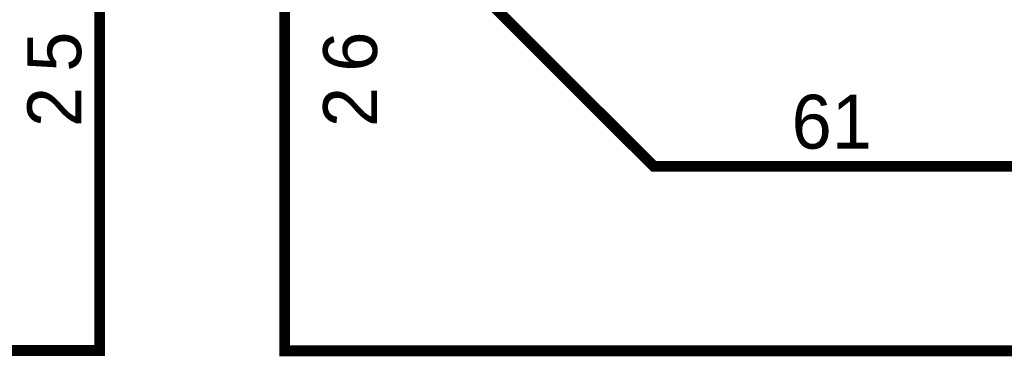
# Model space of a CAD drawing. Extents: x 0 to 22, y 0 to 17.
# Tile 29 of 56: x 10.413 to 11.48, y 11.194 to 11.559. Entities that reach past the tile are written whole.
import ezdxf

# ---------------------------------------------------------------- set-up
doc = ezdxf.new("R2010")
doc.units = 0
doc.layers.add('SHEET', color=255, linetype='CONTINUOUS')

msp = doc.modelspace()

# ---------------------------------------------------------------- linework, layer by layer
at = {"layer": 'SHEET', "const_width": 0.0118}
for points in [[(8.8003, 11.1999), (10.5, 11.1999), (10.5, 11.5997), (10.6002, 11.6999)], [(10.7004, 11.6995), (10.7004, 11.1995), (15.0698, 11.1995)], [(10.8005, 11.6995), (11.1002, 11.3998), (13.7001, 11.3998), (13.7001, 11.2295)]]:
    msp.add_lwpolyline(points, dxfattribs=at)

# ---------------------------------------------------------------- texts
at = {"layer": 'SHEET'}
for s, p in [('5', (10.48, 11.5025)), ('6', (10.8005, 11.5025)), ('2', (10.48, 11.4424)), ('2', (10.8005, 11.4424))]:
    msp.add_text(s, height=0.0584, rotation=90, dxfattribs=at).set_placement(p)
msp.add_text('61', height=0.05843, dxfattribs=at).set_placement((11.2496, 11.419))

doc.saveas('drawing.dxf')
